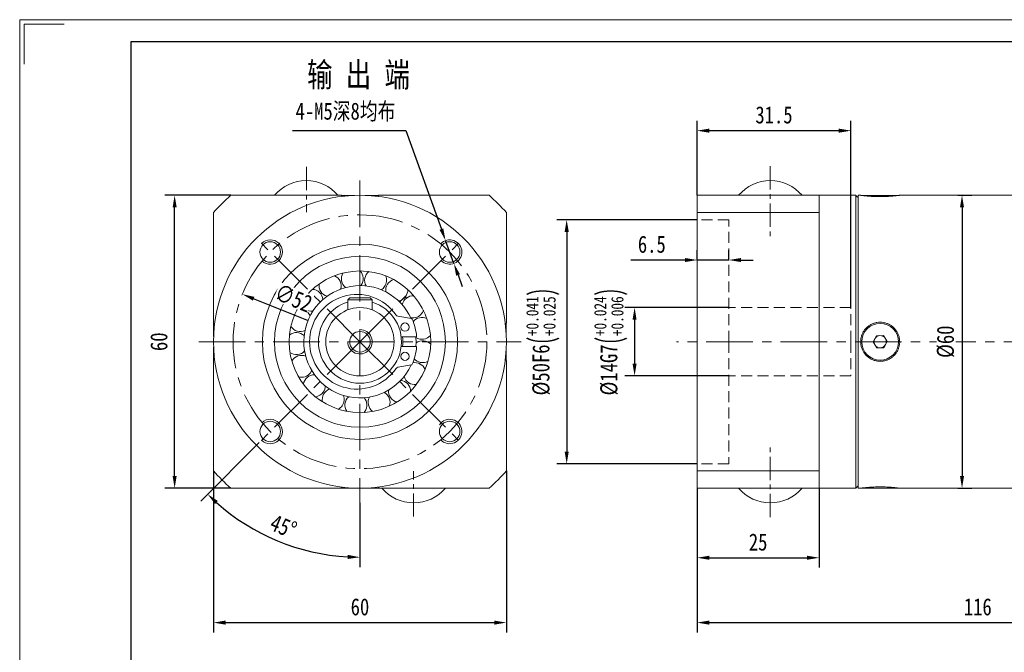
# Model space of a CAD drawing. Header units: millimetres. Extents: x 0 to 383, y 0 to 271.
# Tile 2 of 3: x 0 to 202, y 141 to 271. Entities that reach past the tile are written whole.
import ezdxf

# ---------------------------------------------------------------- set-up
doc = ezdxf.new("R2010")
doc.units = ezdxf.units.MM
doc.header["$LTSCALE"] = 1.5
doc.header["$PDSIZE"] = -1
doc.linetypes.add('CENTER', pattern=[10.16, 6.35, -1.27, 1.27, -1.27])
doc.linetypes.add('DASHED', pattern=[0.75, 0.5, -0.25])
doc.layers.get('0').update_dxf_attribs({"lineweight": 18})
doc.layers.get('Defpoints').update_dxf_attribs({"lineweight": 18})
for name, color, linetype, lineweight in [('1轮廓实线层', 7, 'Continuous', 18), ('3中心线层', 1, 'CENTER', 18), ('4虚线层', 6, 'DASHED', 18), ('7标注层', 4, 'Continuous', 18), ('SLD-0', 7, 'Continuous', 18)]:
    doc.layers.add(name, color=color, linetype=linetype, lineweight=lineweight)
doc.styles.add('PC_TEXTSTYLE', font='txt', dxfattribs={"width": 0.8})
doc.styles.add('TH_GBDIM', font='txt', dxfattribs={"width": 0.8})
doc.dimstyles.new('TH_GBDIM', dxfattribs={"dimtxt": 3.5, "dimasz": 2.5, "dimexe": 2, "dimexo": 0, "dimgap": 1.5, "dimtad": 1, "dimdec": 1, "dimdsep": 46, "dimtxsty": 'TH_GBDIM', "dimcen": 2.5, "dimdle": 5, "dimclrd": 4, "dimclre": 4, "dimclrt": 3, "dimadec": 0, "dimazin": 2, "dimtfac": 0.714286, "dimtdec": 1, "dimtmove": 0, "dimatfit": 3, "dimfxl": 1, "dimtolj": 1, "dimarcsym": 0})

# ---------------------------------------------------------------- blocks, each defined once
blk = doc.blocks.new('*D9')
at = {"layer": '7标注层', "color": 4, "lineweight": -2}
for p, q in [((138.78, 174.8), (138.78, 158.55)), ((163.78, 174.8), (163.78, 158.55)), ((141.28, 160.55), (161.28, 160.55))]:
    blk.add_line(p, q, dxfattribs=at)
at = {"layer": '7标注层', "color": 4}
for points in [[(141.28, 160.96), (141.28, 160.13), (138.78, 160.55)], [(161.28, 160.13), (161.28, 160.96), (163.78, 160.55)]]:
    blk.add_solid(points, dxfattribs=at)
at = {"layer": 'Defpoints', "color": 0}
for p in [(138.78, 174.8), (163.78, 174.8), (163.78, 160.55)]:
    blk.add_point(p, dxfattribs=at)
at = {"layer": '7标注层', "color": 3, "insert": (151.28, 163.74), "char_height": 3.5, "attachment_point": 5, "style": 'TH_GBDIM'}
blk.add_mtext('\\A1;25', dxfattribs=at)
blk = doc.blocks.new('*D10')
at = {"layer": '7标注层', "color": 4, "lineweight": -2}
for p, q in [((138.78, 174.8), (138.78, 145.26)), ((253.78, 173.11), (253.78, 145.26)), ((141.28, 147.26), (251.28, 147.26))]:
    blk.add_line(p, q, dxfattribs=at)
at = {"layer": '7标注层', "color": 4}
for points in [[(141.28, 147.68), (141.28, 146.84), (138.78, 147.26)], [(251.28, 146.84), (251.28, 147.68), (253.78, 147.26)]]:
    blk.add_solid(points, dxfattribs=at)
at = {"layer": 'Defpoints', "color": 0}
for p in [(138.78, 174.8), (253.78, 173.11), (253.78, 147.26)]:
    blk.add_point(p, dxfattribs=at)
at = {"layer": '7标注层', "color": 3, "insert": (196.28, 150.47), "char_height": 3.5, "attachment_point": 5, "style": 'TH_GBDIM'}
blk.add_mtext('\\A1;{116}{}{}', dxfattribs=at)
blk = doc.blocks.new('*D11')
at = {"layer": '7标注层', "color": 4, "lineweight": -2}
for p, q in [((145.28, 211.8), (123.97, 211.8)), ((125.97, 209.3), (125.97, 200.3)), ((145.28, 197.8), (123.97, 197.8))]:
    blk.add_line(p, q, dxfattribs=at)
at = {"layer": '7标注层', "color": 4}
for points in [[(126.38, 209.3), (125.55, 209.3), (125.97, 211.8)], [(125.55, 200.3), (126.38, 200.3), (125.97, 197.8)]]:
    blk.add_solid(points, dxfattribs=at)
at = {"layer": 'Defpoints', "color": 0}
for p in [(145.28, 211.8), (125.97, 197.8), (145.28, 197.8)]:
    blk.add_point(p, dxfattribs=at)
at = {"layer": '7标注层', "color": 3, "insert": (121.1, 204.8), "char_height": 3.5, "attachment_point": 5, "rotation": 90, "style": 'TH_GBDIM'}
blk.add_mtext('\\A1;{%%c14}{}{G7\\H0.7143x;{\\H2x;\\W0.5;(}\\S+0.024^ +0.006;{\\H2x;\\W0.5;)}}', dxfattribs=at)
blk = doc.blocks.new('*D12')
at = {"layer": '7标注层', "color": 4, "lineweight": -2}
for p, q in [((138.78, 229.8), (110.06, 229.8)), ((112.06, 227.3), (112.06, 182.3)), ((138.78, 179.8), (110.06, 179.8))]:
    blk.add_line(p, q, dxfattribs=at)
at = {"layer": '7标注层', "color": 4}
for points in [[(112.48, 227.3), (111.64, 227.3), (112.06, 229.8)], [(111.64, 182.3), (112.48, 182.3), (112.06, 179.8)]]:
    blk.add_solid(points, dxfattribs=at)
at = {"layer": 'Defpoints', "color": 0}
for p in [(138.78, 229.8), (112.06, 179.8), (138.78, 179.8)]:
    blk.add_point(p, dxfattribs=at)
at = {"layer": '7标注层', "color": 3, "insert": (107.19, 204.8), "char_height": 3.5, "attachment_point": 5, "rotation": 90, "style": 'TH_GBDIM'}
blk.add_mtext('\\A1;{%%c50}{}{F6\\H0.7143x;{\\H2x;\\W0.5;(}\\S+0.041^ +0.025;{\\H2x;\\W0.5;)}}', dxfattribs=at)
blk = doc.blocks.new('*D13')
at = {"layer": '7标注层', "color": 4, "lineweight": -2}
for p, q in [((138.78, 221.54), (138.78, 223.54)), ((145.28, 221.54), (145.28, 223.54)), ((136.28, 221.54), (125.21, 221.54)), ((145.28, 221.54), (138.78, 221.54)), ((147.78, 221.54), (150.28, 221.54))]:
    blk.add_line(p, q, dxfattribs=at)
at = {"layer": '7标注层', "color": 4}
for points in [[(136.28, 221.12), (136.28, 221.95), (138.78, 221.54)], [(147.78, 221.95), (147.78, 221.12), (145.28, 221.54)]]:
    blk.add_solid(points, dxfattribs=at)
at = {"layer": 'Defpoints', "color": 0}
for p in [(138.78, 221.54), (138.78, 221.54), (145.28, 221.54)]:
    blk.add_point(p, dxfattribs=at)
at = {"layer": '7标注层', "color": 3, "insert": (129.5, 224.75), "char_height": 3.5, "attachment_point": 5, "style": 'TH_GBDIM'}
blk.add_mtext('\\A1;6.5', dxfattribs=at)
blk = doc.blocks.new('*D20')
at = {"layer": '7标注层', "color": 4, "lineweight": -2}
for p, q in [((39.71, 178.34), (39.71, 145.26)), ((99.71, 178.34), (99.71, 145.26)), ((42.21, 147.26), (97.21, 147.26))]:
    blk.add_line(p, q, dxfattribs=at)
at = {"layer": '7标注层', "color": 4}
for points in [[(42.21, 147.68), (42.21, 146.84), (39.71, 147.26)], [(97.21, 146.84), (97.21, 147.68), (99.71, 147.26)]]:
    blk.add_solid(points, dxfattribs=at)
at = {"layer": 'Defpoints', "color": 0}
for p in [(39.71, 178.34), (99.71, 178.34), (99.71, 147.26)]:
    blk.add_point(p, dxfattribs=at)
at = {"layer": '7标注层', "color": 3, "insert": (69.71, 150.47), "char_height": 3.5, "attachment_point": 5, "style": 'TH_GBDIM'}
blk.add_mtext('\\A1;60', dxfattribs=at)
blk = doc.blocks.new('*D21')
at = {"layer": '7标注层', "color": 4, "lineweight": -2}
for p, q in [((43.25, 234.8), (29.74, 234.8)), ((31.74, 177.3), (31.74, 232.3)), ((43.25, 174.8), (29.74, 174.8))]:
    blk.add_line(p, q, dxfattribs=at)
at = {"layer": '7标注层', "color": 4}
for points in [[(32.16, 232.3), (31.33, 232.3), (31.74, 234.8)], [(31.33, 177.3), (32.16, 177.3), (31.74, 174.8)]]:
    blk.add_solid(points, dxfattribs=at)
at = {"layer": 'Defpoints', "color": 0}
for p in [(31.74, 234.8), (43.25, 234.8), (43.25, 174.8)]:
    blk.add_point(p, dxfattribs=at)
at = {"layer": '7标注层', "color": 3, "insert": (28.53, 204.8), "char_height": 3.5, "attachment_point": 5, "rotation": 90, "style": 'TH_GBDIM'}
blk.add_mtext('\\A1;60', dxfattribs=at)
blk = doc.blocks.new('*D22')
at = {"layer": '7标注层', "color": 4, "lineweight": -2}
for p, q in [((55.9, 248.04), (79.08, 248.04)), ((79.08, 248.04), (86.39, 227.88)), ((88.95, 220.83), (87.24, 225.53)), ((89.8, 218.48), (90.65, 216.13))]:
    blk.add_line(p, q, dxfattribs=at)
at = {"layer": '7标注层', "color": 4}
for points in [[(86, 227.74), (86.78, 228.02), (87.24, 225.53)], [(90.19, 218.62), (89.41, 218.34), (88.95, 220.83)]]:
    blk.add_solid(points, dxfattribs=at)
at = {"layer": 'Defpoints', "color": 0}
for p in [(87.24, 225.53), (88.95, 220.83)]:
    blk.add_point(p, dxfattribs=at)
at = {"layer": '7标注层', "color": 3, "insert": (66.74, 251.85), "char_height": 3.5, "attachment_point": 5, "style": 'TH_GBDIM'}
blk.add_mtext('\\A1;{4-M5深8均布}{}{}', dxfattribs=at)
blk = doc.blocks.new('*D23')
at = {"layer": '7标注层', "color": 4, "lineweight": -2}
for p, q in [((138.78, 234.8), (138.78, 250.04)), ((170.28, 211.8), (170.28, 250.04)), ((141.28, 248.04), (167.78, 248.04))]:
    blk.add_line(p, q, dxfattribs=at)
at = {"layer": '7标注层', "color": 4}
for points in [[(141.28, 248.46), (141.28, 247.62), (138.78, 248.04)], [(167.78, 247.62), (167.78, 248.46), (170.28, 248.04)]]:
    blk.add_solid(points, dxfattribs=at)
at = {"layer": 'Defpoints', "color": 0}
for p in [(170.28, 248.04), (138.78, 234.8), (170.28, 211.8)]:
    blk.add_point(p, dxfattribs=at)
at = {"layer": '7标注层', "color": 3, "insert": (154.53, 251.25), "char_height": 3.5, "attachment_point": 5, "style": 'TH_GBDIM'}
blk.add_mtext('\\A1;31.5', dxfattribs=at)
blk = doc.blocks.new('*D25')
at = {"layer": '7标注层', "color": 4, "lineweight": -2}
blk.add_line((59.17, 209.06), (47.92, 213.61), dxfattribs=at)
at = {"layer": '7标注层', "color": 4}
blk.add_solid([(48.08, 213.99), (47.77, 213.22), (45.61, 214.54)], dxfattribs=at)
at = {"layer": 'Defpoints', "color": 0}
for p in [(45.61, 214.54), (93.81, 195.05)]:
    blk.add_point(p, dxfattribs=at)
at = {"layer": '7标注层', "color": 3, "insert": (56.1, 213.74), "char_height": 3.5, "attachment_point": 5, "rotation": 337.9797, "style": 'TH_GBDIM'}
blk.add_mtext('\\A1;∅52', dxfattribs=at)
blk = doc.blocks.new('*D26')
at = {"color": 4, "lineweight": -2}
for p, q in [((49.05, 184.14), (37.08, 172.17)), ((69.71, 171.8), (69.71, 158.65))]:
    blk.add_line(p, q, dxfattribs=at)
blk.add_arc((69.71, 204.8), 44.15, 228.2451, 266.7549, dxfattribs=at)
at = {"color": 4}
for points in [[(40.6, 172.17), (40.02, 171.56), (38.49, 173.58)], [(67.2, 160.3), (67.22, 161.14), (69.71, 160.65)]]:
    blk.add_solid(points, dxfattribs=at)
at = {"layer": 'Defpoints', "color": 0}
for p in [(69.71, 237.8), (69.71, 204.8), (49.05, 184.14), (69.71, 171.8), (47.64, 166.56)]:
    blk.add_point(p, dxfattribs=at)
at = {"color": 3, "insert": (54.04, 166.96), "char_height": 3.5, "attachment_point": 5, "rotation": 337.5, "style": 'TH_GBDIM'}
blk.add_mtext('\\A1;45%%d', dxfattribs=at)
blk = doc.blocks.new('*D30')
at = {"layer": '7标注层', "color": 4, "lineweight": -2}
for p, q in [((192.18, 234.8), (195.05, 234.8)), ((193.05, 232.3), (193.05, 177.3)), ((192.18, 174.8), (195.05, 174.8))]:
    blk.add_line(p, q, dxfattribs=at)
at = {"layer": '7标注层', "color": 4}
for points in [[(193.46, 232.3), (192.63, 232.3), (193.05, 234.8)], [(192.63, 177.3), (193.46, 177.3), (193.05, 174.8)]]:
    blk.add_solid(points, dxfattribs=at)
at = {"layer": 'Defpoints', "color": 0}
for p in [(192.18, 234.8), (192.18, 174.8), (193.05, 174.8)]:
    blk.add_point(p, dxfattribs=at)
at = {"layer": '7标注层', "color": 3, "insert": (189.71, 204.8), "char_height": 3.5, "attachment_point": 5, "rotation": 90, "style": 'TH_GBDIM'}
blk.add_mtext('\\A1;{%%c60}{}{}', dxfattribs=at)

msp = doc.modelspace()

# ---------------------------------------------------------------- linework, layer by layer
at = {"color": 7, "linetype": 'Continuous', "lineweight": 15}
for p, q in [((58.728628, 237.795821), (58.690146, 237.795821)), ((153.798848, 237.79582), (153.760366, 237.79582)), ((65.944387, 234.775797), (68.614124, 234.775797)), ((70.804649, 234.775797), (73.474387, 234.775797)), ((138.779607, 231.253311), (138.779607, 234.795798)), ((163.779607, 234.795798), (138.779607, 234.795798)), ((163.779607, 234.795798), (163.779607, 231.253311)), ((171.279607, 204.795798), (171.279607, 234.795798)), ((171.779607, 234.795798), (171.779607, 174.795798)), ((172.514607, 234.775798), (174.498831, 234.775798)), ((174.498831, 234.775798), (180.044607, 234.775798)), ((138.779607, 178.338285), (138.779607, 231.253311)), ((138.779607, 231.253311), (163.779607, 231.253311)), ((163.779607, 204.795798), (163.779607, 231.253311)), ((66.200302, 218.829323), (66.158937, 218.8544)), ((71.506757, 219.149297), (71.477244, 219.187625)), ((61.367769, 216.614043), (61.320138, 216.622483)), ((69.902746, 216.294172), (69.980152, 216.396573)), ((76.570466, 217.530753), (76.556792, 217.577153)), ((57.661817, 212.802642), (57.614353, 212.793308)), ((67.209387, 213.395798), (67.609387, 213.795797)), ((72.209387, 213.395798), (67.209387, 213.395798)), ((67.209387, 211.334146), (67.209387, 213.395798)), ((67.609387, 213.795797), (71.809387, 213.795797)), ((72.209387, 213.395798), (71.809387, 213.795797)), ((72.209387, 211.334146), (72.209387, 213.395798)), ((80.253105, 209.53849), (77.440262, 210.03447)), ((39.729387, 205.89106), (39.729387, 208.560798)), ((55.582956, 207.909874), (55.54207, 207.884024)), ((83.359269, 209.584764), (83.380423, 209.628267)), ((99.689387, 208.560798), (99.689387, 205.89106)), ((78.150358, 205.795798), (81.316389, 205.795798)), ((174.836922, 204.751166), (175.519612, 206.022884)), ((175.519612, 206.022884), (176.962298, 206.067516)), ((176.962298, 206.067516), (177.722293, 204.84043)), ((81.316389, 203.795798), (78.150358, 203.795798)), ((84.167497, 204.330469), (84.202938, 204.363393)), ((163.779607, 178.338285), (163.779607, 204.795798)), ((171.279607, 174.795798), (171.279607, 204.795798)), ((175.596917, 203.52408), (174.836922, 204.751166)), ((177.722293, 204.84043), (177.039602, 203.568711)), ((39.729387, 201.030798), (39.729387, 203.700535)), ((55.411949, 202.596532), (55.383162, 202.557657)), ((99.689387, 203.700535), (99.689387, 201.030798)), ((177.039602, 203.568711), (175.596917, 203.52408)), ((77.440262, 199.557125), (80.253105, 200.053106)), ((81.952788, 200.278982), (82.056658, 200.571178)), ((57.17189, 197.580213), (57.159089, 197.533565)), ((80.08057, 194.71155), (80.128941, 194.712004)), ((60.625088, 193.5384), (60.630004, 193.490276)), ((75.737377, 191.646013), (75.782645, 191.628963)), ((65.305172, 191.016959), (65.32714, 190.973862)), ((70.548153, 190.320078), (70.706318, 190.517671)), ((70.580069, 190.356427), (70.616122, 190.324176)), ((138.779607, 174.795798), (138.779607, 178.338285)), ((163.779607, 178.338285), (138.779607, 178.338285)), ((163.779607, 178.338285), (163.779607, 174.795798)), ((68.614124, 174.815799), (65.944387, 174.815799)), ((73.474387, 174.815799), (70.804649, 174.815799)), ((138.779607, 174.795798), (163.779607, 174.795798)), ((180.044607, 174.815798), (172.514607, 174.815798)), ((80.690146, 171.795775), (80.728628, 171.795775)), ((153.798848, 171.795776), (153.760366, 171.795776))]:
    msp.add_line(p, q, dxfattribs=at)
at = {"color": 7, "linetype": 'Continuous', "lineweight": 15, "flags": 128}
for points in [[(79.210028, 213.742324), (79.183646, 213.770257), (78.994763, 213.965547)], [(81.165826, 203.795798), (81.20873, 204.672802), (81.165826, 205.795798)], [(79.077363, 198.125638), (79.704108, 199.107603), (80.180036, 200.040222)]]:
    msp.add_lwpolyline(points, dxfattribs=at)
at = {"color": 7, "linetype": 'Continuous', "lineweight": 15}
for centre, radius in [((69.709387, 204.795798), 30), ((51.324611, 223.180574), 2.1), ((69.709387, 204.795798), 20), ((88.094163, 223.180574), 2.1), ((69.709387, 204.795798), 17.5), ((69.709387, 204.795798), 14.5), ((69.709387, 204.795798), 7), ((78.933811, 207.795798), 0.85), ((176.279607, 204.795798), 3.765), ((69.709387, 204.795798), 2.1), ((78.933811, 201.795798), 0.85), ((51.324611, 186.411021), 2.1), ((88.094163, 186.411021), 2.1)]:
    msp.add_circle(centre, radius, dxfattribs=at)
for centre, radius, start, end in [((58.690146, 229.29582), 8.5, 90, 139.67997746), ((58.728628, 229.29582), 8.5, 40.32002254, 90), ((153.760366, 229.29582), 8.5, 90, 139.67997746), ((153.798848, 229.29582), 8.5, 40.32002254, 90), ((69.709387, 204.795798), 40, 131.40962211, 138.59037789), ((69.709387, 204.795798), 40, 41.40962211, 48.59037789), ((63.590657, 216.265809), 2.25, 342.45570546, 66.29111787), ((68.147287, 217.701604), 2.25, 148.68820116, 232.52361357), ((68.147287, 217.701604), 2.25, 324.54848304, 45.11464728), ((72.914887, 217.3944), 2.25, 127.51173057, 211.34714298), ((72.914887, 217.3944), 2.25, 324.54848304, 23.93817669), ((69.709387, 204.795798), 11.5, 24.42667415, 324.54848304), ((63.590657, 216.265809), 2.25, 169.86467175, 253.70008416), ((72.914887, 217.3944), 2.25, 300.10276428, 324.54848304), ((77.249567, 215.385684), 2.25, 106.33525998, 190.1706724), ((69.089387, 204.795798), 9.7, 34.1852337, 325.8147663), ((59.860396, 213.280924), 2.25, 3.63217604, 87.46758845), ((77.249567, 215.385684), 2.25, 278.92629369, 324.54848304), ((80.565904, 211.946745), 2.25, 85.1587894, 168.99420181), ((77.249567, 215.385684), 2.25, 324.54848304, 2.7617061), ((59.860396, 213.280924), 2.25, 191.04114234, 274.87655475), ((69.709387, 204.795798), 8.5, 107.10463518, 180), ((69.709387, 204.795798), 8.5, 180, 72.89536482), ((57.460295, 209.150076), 2.25, 24.80864663, 108.64405904), ((77.527086, 210.526874), 0.5, 214.1852337, 260), ((80.565904, 211.946745), 2.25, 257.7498231, 324.54848304), ((82.416007, 207.542031), 2.25, 63.98231881, 143.14436183), ((80.565904, 211.946745), 2.25, 324.54848304, 341.58523551), ((57.460295, 209.150076), 2.25, 212.21761293, 296.05302534), ((80.218375, 209.341528), 0.2, 23.39120673, 80), ((69.709387, 204.795798), 11.65, 4.92415217, 23.39120673), ((56.714502, 204.431159), 2.25, 45.98511722, 129.82052963), ((69.709387, 204.795798), 8.8, 353.47502116, 6.52497884), ((82.416007, 207.542031), 2.25, 236.57335251, 320.40876493), ((176.279607, 204.795798), 1.25, 91.77197728, 151.77197728), ((176.279607, 204.795798), 1.25, 31.77197728, 91.77197728), ((69.709387, 204.795798), 11.65, 336.60879327, 355.07584783), ((82.550012, 202.766424), 2.25, 42.80584822, 126.64126063), ((176.279607, 204.795798), 1.25, 151.77197728, 211.77197728), ((176.279607, 204.795798), 1.25, 211.77197728, 271.77197728), ((176.279607, 204.795798), 1.25, 271.77197728, 331.77197728), ((176.279607, 204.795798), 1.25, 331.77197728, 31.77197728), ((56.714502, 204.431159), 2.25, 233.39408351, 317.22949592), ((57.72374, 199.761489), 2.25, 67.16158781, 150.99700022), ((80.218375, 200.250067), 0.2, 280, 336.60879327), ((80.949818, 198.264894), 2.25, 21.62937763, 100.79142066), ((82.550012, 202.766424), 2.25, 220.07025131, 299.23229434), ((57.72374, 199.761489), 2.25, 254.5705541, 324.54848304), ((60.351706, 195.771729), 2.25, 88.3380584, 172.17347081), ((57.72374, 199.761489), 2.25, 324.54848304, 338.40596651), ((77.527086, 199.064722), 0.5, 100, 145.8147663), ((80.949818, 198.264894), 2.25, 194.22041134, 278.05582375), ((60.351706, 195.771729), 2.25, 324.54848304, 359.5824371), ((77.831543, 194.645399), 2.25, 0.45290704, 84.28831945), ((60.351706, 195.771729), 2.25, 275.74702469, 324.54848304), ((64.243479, 193.00072), 2.25, 109.51452899, 193.3499414), ((64.243479, 193.00072), 2.25, 324.54848304, 20.75890769), ((73.616325, 192.396772), 2.25, 339.27643645, 63.11184887), ((77.831543, 194.645399), 2.25, 173.04394075, 256.87935316), ((64.243479, 193.00072), 2.25, 296.92349528, 324.54848304), ((68.873453, 191.822702), 2.25, 130.69099957, 214.52641198), ((68.873453, 191.822702), 2.25, 324.54848304, 41.93537828), ((73.616325, 192.396772), 2.25, 151.86747016, 235.70288257), ((69.709387, 204.795798), 40, 221.40962211, 228.59037789), ((69.709387, 204.795798), 40, 311.40962211, 318.59037789), ((80.690146, 180.295776), 8.5, 220.32002254, 270), ((80.728628, 180.295776), 8.5, 270, 319.67997746), ((153.760366, 180.295776), 8.5, 220.32002254, 270), ((153.798848, 180.295776), 8.5, 270, 319.67997746)]:
    msp.add_arc(centre, radius, start, end, dxfattribs=at)
at = {"color": 4}
for centre, start, end in [((51.324611, 223.180574), 227.75566705, 135), ((88.094163, 223.180574), 225, 137.75566705), ((69.709387, 204.795798), 179.99374803, 90), ((51.324611, 186.411021), 225, 132.24433295), ((88.094163, 186.411021), 222.24433295, 146.80016582), ((88.094163, 186.411021), 162.10019028, 162.64724337)]:
    msp.add_arc(centre, 2.5, start, end, dxfattribs=at)
at = {"color": 7, "linetype": 'Continuous', "lineweight": 15}
for points, knots in [([(43.251874, 234.795798), (44.61804, 234.795798), (47.352679, 234.795798), (51.570765, 234.795798), (55.896172, 234.795798), (59.875286, 234.795798), (63.234336, 234.795798), (65.110574, 234.795798), (65.944387, 234.795798)], [0, 0, 0, 0, 0.1888209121, 0.377960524, 0.5703412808, 0.7626493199, 0.8945196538, 1, 1, 1, 1]), ([(73.535677, 234.795798), (73.635638, 234.795798), (74.844376, 234.795798), (77.14197, 234.795798), (80.44787, 234.795798), (83.742786, 234.795798), (87.024845, 234.795798), (91.194704, 234.795798), (94.205947, 234.795798), (96.166899, 234.795798)], [0, 0, 0, 0, 0.0126427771, 0.1528771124, 0.2929698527, 0.4381709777, 0.5834961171, 0.7287683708, 1, 1, 1, 1]), ([(172.279607, 234.795798), (172.290186, 234.794378), (172.311653, 234.791497), (172.484278, 234.768924), (172.757149, 234.735309), (173.128299, 234.693506), (173.591887, 234.647781), (174.128692, 234.60381), (174.732833, 234.565949), (175.375504, 234.539228), (176.048961, 234.526272), (176.720162, 234.528681), (177.383303, 234.546077), (178.00858, 234.576116), (178.591162, 234.615971), (179.105876, 234.660699), (179.546252, 234.705987), (179.89276, 234.746209), (180.135191, 234.776682), (180.266513, 234.794046), (180.267478, 234.794181), (180.267863, 234.794236)], [0, 0, 0, 0, 0.0526052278, 0.1067442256, 0.1593471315, 0.2134598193, 0.2663509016, 0.320763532, 0.3738438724, 0.4284809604, 0.481242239, 0.5355537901, 0.5879849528, 0.6419281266, 0.6945328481, 0.7486397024, 0.8016497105, 0.8561948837, 0.9092129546, 0.9637913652, 1, 1, 1, 1]), ([(39.709387, 208.622088), (39.709387, 209.372138), (39.709387, 211.133109), (39.709387, 214.427327), (39.709387, 218.472435), (39.709387, 222.887298), (39.709387, 227.149954), (39.709387, 229.884616), (39.709387, 231.253311)], [0, 0, 0, 0, 0.09511296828, 0.22330673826, 0.42213994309, 0.62105631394, 0.81033917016, 1, 1, 1, 1]), ([(99.709388, 231.253311), (99.709388, 229.887145), (99.709388, 227.152507), (99.709388, 222.934418), (99.709388, 218.609021), (99.709388, 214.629871), (99.709388, 211.289294), (99.709388, 209.431681), (99.709388, 208.616471)], [0, 0, 0, 0, 0.1892659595, 0.37885137, 0.5716856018, 0.7644469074, 0.8966280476, 1, 1, 1, 1]), ([(172.279607, 204.795798), (172.290707, 204.572035), (172.312908, 204.124504), (172.486054, 203.472059), (172.759383, 202.858064), (173.131927, 202.296674), (173.594841, 201.806181), (174.13391, 201.397021), (174.736249, 201.085682), (175.381743, 200.877918), (176.052348, 200.784098), (176.726561, 200.801513), (177.386211, 200.933301), (178.014411, 201.170399), (178.593371, 201.510891), (179.110598, 201.942738), (179.547724, 202.457904), (179.895235, 203.039853), (180.137955, 203.67338), (180.272733, 204.337112), (180.29179, 205.012578), (180.200418, 205.679406), (179.99727, 206.319728), (179.692536, 206.918352), (179.289899, 207.457185), (178.802577, 207.924655), (178.241052, 208.302863), (177.623721, 208.583877), (176.967466, 208.754712), (176.294157, 208.815074), (175.622278, 208.759613), (174.970609, 208.595753), (174.35686, 208.323769), (173.794654, 207.954743), (173.302543, 207.494327), (172.890395, 206.957217), (172.578189, 206.356284), (172.334102, 205.63444), (172.299507, 205.10204), (172.279607, 204.795798)], [0, 0, 0, 0, 0.026686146, 0.0533729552, 0.080051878, 0.1067317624, 0.133558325, 0.160384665, 0.1873150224, 0.2142442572, 0.2410129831, 0.2677814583, 0.2943750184, 0.3209695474, 0.347647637, 0.3743263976, 0.4012160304, 0.4281049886, 0.4550050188, 0.4819040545, 0.5085984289, 0.5352930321, 0.5618868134, 0.5884816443, 0.6152320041, 0.6419826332, 0.6689078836, 0.6958321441, 0.7226772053, 0.7495215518, 0.77615299, 0.8027850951, 0.8294042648, 0.8560244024, 0.8828498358, 0.9096750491, 0.9366054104, 0.9635346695, 1, 1, 1, 1]), ([(39.709387, 178.338284), (39.709387, 180.299457), (39.709387, 183.785921), (39.709387, 188.948178), (39.709387, 193.260915), (39.709387, 197.145063), (39.709387, 199.571213), (39.709387, 200.873826), (39.709387, 201.030798)], [0, 0, 0, 0, 0.2705494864, 0.4809678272, 0.6912971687, 0.8356712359, 0.9801975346, 1, 1, 1, 1]), ([(99.709388, 200.969507), (99.709388, 200.869546), (99.709388, 199.660808), (99.709388, 197.363215), (99.709388, 194.057315), (99.709388, 190.762398), (99.709388, 187.480339), (99.709388, 183.31048), (99.709388, 180.299237), (99.709388, 178.338284)], [0, 0, 0, 0, 0.0126427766, 0.1528771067, 0.2929698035, 0.4381709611, 0.5834961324, 0.7287683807, 1, 1, 1, 1]), ([(65.883096, 174.795797), (65.133047, 174.795797), (63.372075, 174.795797), (60.077857, 174.795797), (56.032749, 174.795797), (51.617887, 174.795797), (47.355232, 174.795797), (44.620569, 174.795797), (43.251874, 174.795797)], [0, 0, 0, 0, 0.0951129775, 0.2233067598, 0.4221399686, 0.6210563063, 0.8103391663, 1, 1, 1, 1]), ([(96.166899, 174.795797), (94.205727, 174.795797), (90.719265, 174.795797), (85.557002, 174.795797), (81.244285, 174.795797), (77.360085, 174.795797), (74.952466, 174.795797), (73.668463, 174.795797), (73.53006, 174.795797)], [0, 0, 0, 0, 0.271184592, 0.4820968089, 0.6929198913, 0.8376328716, 0.9824984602, 1, 1, 1, 1]), ([(180.267863, 174.79736), (180.271184, 174.796918), (180.285465, 174.795019), (180.196503, 174.806886), (180.000557, 174.832057), (179.69517, 174.86881), (179.29272, 174.912458), (178.807265, 174.957946), (178.244363, 175.000762), (177.629698, 175.035312), (176.970924, 175.058125), (176.300599, 175.066216), (175.625384, 175.058936), (174.976699, 175.037384), (174.359319, 175.003655), (173.799843, 174.961979), (173.304171, 174.916293), (172.894165, 174.872251), (172.578801, 174.834621), (172.334602, 174.803232), (172.299611, 174.798502), (172.279607, 174.795798)], [0, 0, 0, 0, 0.016411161, 0.070570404, 0.1230080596, 0.1769497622, 0.2296967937, 0.2839537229, 0.3370307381, 0.3916549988, 0.4445663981, 0.499036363, 0.5515386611, 0.60556583, 0.6580562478, 0.7120464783, 0.7649374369, 0.8193498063, 0.8724323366, 0.9270714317, 1, 1, 1, 1])]:
    msp.add_open_spline(points, degree=3, knots=knots, dxfattribs=at)
for points in [[(65.944387, 234.775797), (65.944387, 234.558607)], [(73.474387, 234.558607), (73.474387, 234.775797)], [(171.279607, 234.795798), (163.779607, 234.795798)], [(171.779607, 234.295798), (171.279607, 234.795798)], [(172.279607, 234.795798), (171.779607, 234.795798)], [(206.279607, 234.795798), (180.267863, 234.795798)], [(39.946578, 208.560798), (39.729387, 208.560798)], [(99.689387, 208.560798), (99.472195, 208.560798)], [(39.729387, 201.030798), (39.946578, 201.030798)], [(99.472195, 201.030798), (99.689387, 201.030798)], [(65.944387, 175.032989), (65.944387, 174.815799)], [(73.474387, 174.815799), (73.474387, 175.032989)], [(163.779607, 174.795798), (171.279607, 174.795798)], [(171.279607, 174.795798), (171.779607, 175.295798)], [(171.779607, 174.795798), (172.279607, 174.795798)], [(180.267863, 174.795798), (206.279607, 174.795798)]]:
    msp.add_open_spline(points, degree=1, dxfattribs=at)
at = {"layer": '3中心线层', "ltscale": 0.5}
for p, q in [((58.728628, 240.613425), (58.728628, 231.332087)), ((153.760367, 240.739114), (153.760367, 226.270781)), ((153.760367, 168.852481), (153.760367, 183.320815)), ((80.690146, 168.978171), (80.690146, 178.259509))]:
    msp.add_line(p, q, dxfattribs=at)
at = {"layer": '3中心线层'}
for p, q in [((69.709387, 237.795798), (69.709387, 171.795798)), ((69.709387, 204.795798), (49.053139, 225.452046)), ((69.709387, 204.795798), (90.365635, 225.452046)), ((36.709387, 204.795798), (102.709387, 204.795798)), ((69.709387, 204.795798), (49.053139, 184.13955)), ((69.709387, 204.795798), (90.365635, 184.13955)), ((256.854746, 204.795798), (134.542729, 204.795798))]:
    msp.add_line(p, q, dxfattribs=at)
msp.add_circle((69.709387, 204.795798), 26, dxfattribs=at)
at = {"layer": '4虚线层', "lineweight": 15, "ltscale": 3}
for p, q in [((145.279607, 229.795798), (138.779607, 229.795798)), ((145.279607, 204.795798), (145.279607, 229.795798)), ((170.279607, 211.795798), (145.279607, 211.795798)), ((170.279607, 204.795798), (170.279607, 211.795798)), ((145.279607, 204.795798), (145.279607, 179.795798)), ((170.279607, 204.795798), (170.279607, 197.795798)), ((170.279607, 197.795798), (145.279607, 197.795798)), ((145.279607, 179.795798), (138.779607, 179.795798))]:
    msp.add_line(p, q, dxfattribs=at)
at = {"layer": 'SLD-0', "color": 3}
msp.add_lwpolyline([(0, 0), (382.910393, 0), (382.910393, 270.772349), (0, 270.772349)], close=True, dxfattribs=at)
msp.add_lwpolyline([(0.911691, 261.655435), (0.911691, 269.860658), (9.116914, 269.860658)], dxfattribs=at)
at = {"layer": 'SLD-0', "color": 3, "lineweight": 25}
msp.add_lwpolyline([(22.792285, 4.558457), (378.351936, 4.558457), (378.351936, 266.213892), (22.792285, 266.213892)], close=True, dxfattribs=at)

# ---------------------------------------------------------------- texts
at = {"color": 3, "insert": (58.885683, 262.011656), "char_height": 5, "width": 40.22194068, "attachment_point": 1, "style": 'PC_TEXTSTYLE'}
msp.add_mtext('输 出 端', dxfattribs=at)

# ---------------------------------------------------------------- dimensions: what is measured, and where the dimension line sits
at = {"layer": '7标注层'}
dim = msp.add_diameter_dim_2p(p1=(88.946639, 220.830407), p2=(87.241688, 225.530741), text='{4-M5深8均布}{}{}', dimstyle='TH_GBDIM', override={"dimgap": 1.5, "dimtad": 1, "dimtih": 0, "dimtoh": 1, "dimdec": 0, "dimlfac": 1, "dimse1": 0, "dimse2": 0, "dimsd1": 0, "dimsd2": 0, "dimtix": 0, "dimtofl": 1, "dimatfit": 3}, dxfattribs=at)
dim.commit()
dim.dimension.update_dxf_attribs({"geometry": '*D22', "text_midpoint": (66.736736, 248.039869), "dimtype": 163})
dim = msp.add_linear_dim(base=(170.279607, 248.039869), p1=(138.779607, 234.795798), p2=(170.279607, 211.795798), dimstyle='TH_GBDIM', override={"dimexo": 0, "dimgap": 1.5, "dimtad": 1, "dimjust": 0, "dimdec": 5, "dimlfac": 1, "dimse1": 0, "dimse2": 0, "dimsd1": 0, "dimsd2": 0}, dxfattribs=at)
dim.commit()
dim.dimension.update_dxf_attribs({"geometry": '*D23', "text_midpoint": (154.529607, 248.039869), "dimtype": 160})
dim = msp.add_linear_dim(base=(31.743233, 234.795798), p1=(43.251874, 174.795797), p2=(43.251874, 234.795798), angle=90, dimstyle='TH_GBDIM', override={"dimexo": 0, "dimgap": 1.5, "dimtad": 1, "dimjust": 0, "dimdec": 5, "dimlfac": 1, "dimse1": 0, "dimse2": 0, "dimsd1": 0, "dimsd2": 0}, dxfattribs=at)
dim.commit()
dim.dimension.update_dxf_attribs({"geometry": '*D21', "text_midpoint": (31.743233, 204.795798), "dimtype": 160})
dim = msp.add_linear_dim(base=(112.059456, 179.795798), p1=(138.779607, 229.795798), p2=(138.779607, 179.795798), angle=90, text='{%%c<>}{}{F6\\H0.7143x;{\\H2x;\\W0.5;(}\\S+0.041^ +0.025;{\\H2x;\\W0.5;)}}', dimstyle='TH_GBDIM', override={"dimexo": 0, "dimgap": 1.5, "dimtad": 1, "dimjust": 0, "dimdec": 5, "dimlfac": 1, "dimse1": 0, "dimse2": 0, "dimsd1": 0, "dimsd2": 0}, dxfattribs=at)
dim.commit()
dim.dimension.update_dxf_attribs({"geometry": '*D12', "text_midpoint": (107.194631, 204.795798)})
dim = msp.add_linear_dim(base=(125.966107, 197.795798), p1=(145.279607, 211.795798), p2=(145.279607, 197.795798), angle=90, text='{%%c<>}{}{G7\\H0.7143x;{\\H2x;\\W0.5;(}\\S+0.024^ +0.006;{\\H2x;\\W0.5;)}}', dimstyle='TH_GBDIM', override={"dimdec": 5}, dxfattribs=at)
dim.commit()
dim.dimension.update_dxf_attribs({"geometry": '*D11', "text_midpoint": (125.966107, 204.795798), "dimtype": 160})
for base, p1, p2, picture, middle in [((138.779607, 221.535145), (145.279607, 221.535145), (138.779607, 221.535145), '*D13', (129.49525, 224.746039)), ((99.709388, 147.258799), (39.709387, 178.338285), (99.709388, 178.338284), '*D20', (69.709387, 150.469693)), ((163.779609, 160.546129), (138.779607, 174.795797), (163.779609, 174.795797), '*D9', (151.279608, 163.73747))]:
    dim = msp.add_linear_dim(base=base, p1=p1, p2=p2, dimstyle='TH_GBDIM', override={"dimexo": 0, "dimgap": 1.5, "dimtad": 1, "dimjust": 0, "dimdec": 5, "dimlfac": 1, "dimse1": 0, "dimse2": 0, "dimsd1": 0, "dimsd2": 0}, dxfattribs=at)
    dim.commit()
    dim.dimension.update_dxf_attribs({"geometry": picture, "text_midpoint": middle})
dim = msp.add_linear_dim(base=(253.779607, 147.258799), p1=(138.779607, 174.795797), p2=(253.779607, 173.112538), text='{116}{}{}', dimstyle='TH_GBDIM', override={"dimexo": 0, "dimgap": 1.5, "dimtad": 1, "dimjust": 0, "dimdec": 5, "dimlfac": 1, "dimse1": 0, "dimse2": 0, "dimsd1": 0, "dimsd2": 0}, dxfattribs=at)
dim.commit()
dim.dimension.update_dxf_attribs({"geometry": '*D10', "text_midpoint": (196.279607, 150.469693)})

# ---------------------------------------------------------------- next in the draw order: wipeouts: each hides what was drawn before it
for points in [[(51.933897, 213.387186), (53.396144, 217.002685), (60.318125, 214.20317), (58.855878, 210.58767)], [(191.748005, 200.862464), (187.848005, 200.862464), (187.848005, 208.729131), (191.748005, 208.729131)]]:
    msp.add_wipeout(points).dxf.layer = '1轮廓实线层'

# ---------------------------------------------------------------- next in the draw order: dimensions: what is measured, and where the dimension line sits
dim = msp.add_angular_dim_2l(base=(47.636463, 166.564371), line1=((69.709387, 237.795798), (69.709387, 171.795798)), line2=((69.709387, 204.795798), (49.053139, 184.13955)), dimstyle='TH_GBDIM')
dim.commit()
dim.dimension.update_dxf_attribs({"geometry": '*D26', "text_midpoint": (54.036775, 166.958766)})
dim = msp.add_linear_dim(base=(193.048005, 174.795797), p1=(192.17974, 234.795798), p2=(192.17974, 174.795797), angle=90, text='{%%c<>}{}{}', dimstyle='TH_GBDIM', override={"dimexo": 0, "dimgap": 1.5, "dimtad": 1, "dimjust": 0, "dimdec": 5, "dimlfac": 1, "dimse1": 0, "dimse2": 0, "dimsd1": 0, "dimsd2": 0}, dxfattribs=at)
dim.commit()
dim.dimension.update_dxf_attribs({"geometry": '*D30', "text_midpoint": (189.709323, 204.795798)})
dim = msp.add_diameter_dim_2p(p1=(93.812714, 195.047485), p2=(45.60606, 214.544111), dimstyle='TH_GBDIM', override={"dimgap": 1.5, "dimtad": 1, "dimtih": 0, "dimtoh": 0, "dimdec": 5, "dimlfac": 1, "dimse1": 0, "dimse2": 0, "dimsd1": 0, "dimsd2": 0, "dimtix": 0}, dxfattribs=at)
dim.commit()
dim.dimension.update_dxf_attribs({"geometry": '*D25', "text_midpoint": (54.907472, 210.782262), "dimtype": 163})

doc.saveas('drawing.dxf')
